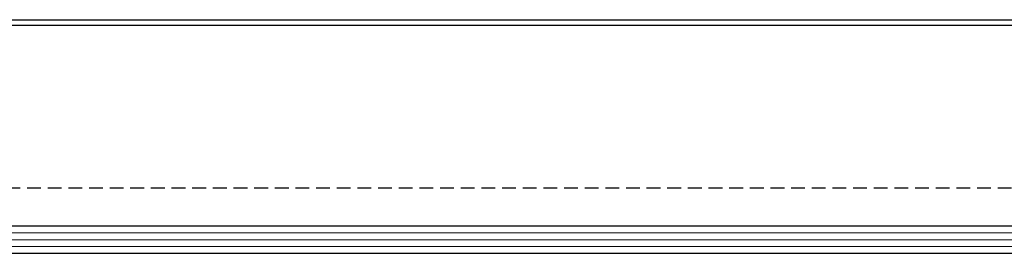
# Model space of a CAD drawing. Header units: millimetres. Extents: x -94648 to 68781, y -29623 to 11990.
# Tile 3 of 181: x -76485 to -67403, y -4425 to -2271. Entities that reach past the tile are written whole.
import ezdxf

# ---------------------------------------------------------------- set-up
doc = ezdxf.new("R2010")
doc.units = ezdxf.units.MM
doc.linetypes.add('DASHED', pattern=[19.05, 12.7, -6.35])
doc.layers.add('cienkie', color=3, linetype='Continuous', lineweight=20)
doc.layers.add('GRUBE', color=1, linetype='Continuous')

msp = doc.modelspace()

# ---------------------------------------------------------------- linework, layer by layer
at = {"layer": 'cienkie'}
for p, q in [((-82894.21505, -4235.20487), (-38894.21505, -4235.20487)), ((-82894.21505, -4299.20487), (-38894.21505, -4299.20487)), ((-82894.21505, -4299.20487), (-38894.21505, -4299.20487)), ((-82894.21505, -4363.20487), (-38894.21505, -4363.20487))]:
    msp.add_line(p, q, dxfattribs=at)
at = {"layer": 'GRUBE'}
for p, q in [((-86894.21505, -2271.20481), (-58894.21505, -2271.20481)), ((-86894.21505, -2321.20481), (-58894.21505, -2321.20481)), ((-82894.21505, -4171.20487), (-38894.21505, -4171.20487)), ((-86894.21505, -4424.83521), (-38894.21505, -4424.83521))]:
    msp.add_line(p, q, dxfattribs=at)
at = {"layer": 'GRUBE', "linetype": 'DASHED', "ltscale": 10}
msp.add_line((-86894.21505, -3821.20481), (-58894.21505, -3821.20481), dxfattribs=at)

doc.saveas('drawing.dxf')
